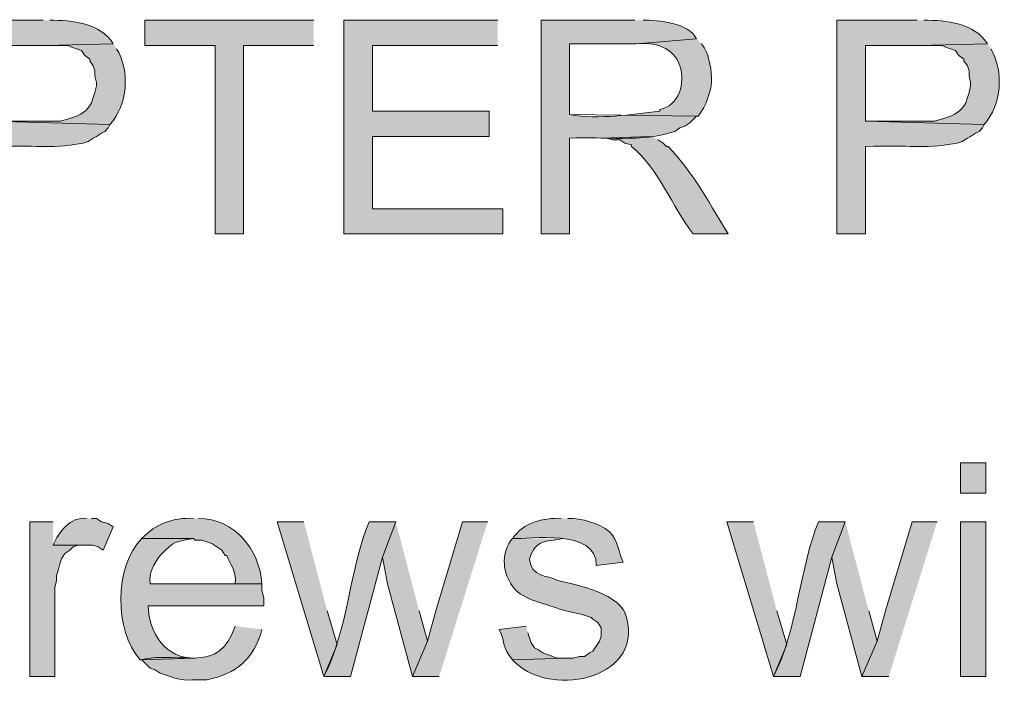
# Model space of a CAD drawing. Header units: inches. Extents: x 1352 to 2050, y -1711 to -1289.
# Tile 100 of 256: x 1837 to 1850, y -1596 to -1588. Entities that reach past the tile are written whole.
import ezdxf

# ---------------------------------------------------------------- set-up
doc = ezdxf.new("R2010")
doc.units = ezdxf.units.IN
doc.header["$MEASUREMENT"] = 0
doc.layers.add('图层 1', color=7, linetype='Continuous')

# ---------------------------------------------------------------- blocks, each defined once
blk = doc.blocks.new('block 13')
at = {"layer": '图层 1', "true_color": 0x221814}
h = blk.add_hatch(color=250, dxfattribs=at)
edge = h.paths.add_edge_path()
edge.add_spline(control_points=[(1837.537, -1587.769), (1837.537, -1587.769), (1836.529, -1587.769), (1836.529, -1587.769), (1836.529, -1587.769), (1836.529, -1590.457), (1836.529, -1590.457), (1836.529, -1590.457), (1836.886, -1590.457), (1836.886, -1590.457), (1836.886, -1590.457), (1836.886, -1589.356), (1836.886, -1589.356), (1837.49, -1589.332), (1837.557, -1589.397), (1838.043, -1589.314), (1838.043, -1589.314), (1838.105, -1589.292), (1838.105, -1589.292), (1838.105, -1589.292), (1838.169, -1589.25), (1838.169, -1589.25), (1838.169, -1589.25), (1838.21, -1589.229), (1838.21, -1589.229), (1838.21, -1589.229), (1838.273, -1589.187), (1838.273, -1589.187), (1838.273, -1589.187), (1838.315, -1589.166), (1838.315, -1589.166), (1838.315, -1589.166), (1838.357, -1589.123), (1838.357, -1589.123), (1838.357, -1589.123), (1838.379, -1589.081), (1838.379, -1589.081), (1838.379, -1589.081), (1836.886, -1589.039), (1836.886, -1589.039), (1836.886, -1589.039), (1836.886, -1588.086), (1836.886, -1588.086), (1836.886, -1588.086), (1837.559, -1588.086), (1837.559, -1588.086), (1837.559, -1588.086), (1838.421, -1588.065), (1838.421, -1588.065), (1838.26, -1587.803), (1837.9, -1587.766), (1837.621, -1587.769)], knot_values=[0, 0, 0, 0, 0.352778, 0.352778, 0.352778, 0.705556, 0.705556, 0.705556, 1.058333, 1.058333, 1.058333, 1.411111, 1.411111, 1.411111, 1.763889, 1.763889, 1.763889, 2.116667, 2.116667, 2.116667, 2.469444, 2.469444, 2.469444, 2.822222, 2.822222, 2.822222, 3.175, 3.175, 3.175, 3.527778, 3.527778, 3.527778, 3.880556, 3.880556, 3.880556, 4.233333, 4.233333, 4.233333, 4.586111, 4.586111, 4.586111, 4.938889, 4.938889, 4.938889, 5.291667, 5.291667, 5.291667, 5.644444, 5.644444, 5.644444, 5.997222, 5.997222, 5.997222, 5.997222], degree=3, periodic=0)
edge.add_line((1837.621, -1587.769), (1837.537, -1587.769))
for points in [[(1840.943, -1587.769), (1838.819, -1587.769), (1838.819, -1588.086), (1839.703, -1588.086), (1839.703, -1590.457), (1840.06, -1590.457), (1840.06, -1588.086), (1840.943, -1588.086)], [(1843.256, -1587.769), (1841.322, -1587.769), (1841.322, -1590.457), (1843.319, -1590.457), (1843.319, -1590.139), (1841.679, -1590.139), (1841.679, -1589.229), (1843.15, -1589.229), (1843.15, -1588.912), (1841.679, -1588.912), (1841.679, -1588.086), (1843.256, -1588.086)], [(1837.664, -1594.076), (1837.369, -1594.076), (1837.369, -1596.024), (1837.685, -1596.024), (1837.685, -1594.902), (1837.706, -1594.817), (1837.706, -1594.754), (1837.728, -1594.69), (1837.747, -1594.606), (1837.769, -1594.542), (1837.811, -1594.478), (1837.874, -1594.436), (1837.916, -1594.394), (1837.98, -1594.373), (1838.063, -1594.373), (1837.664, -1594.373)], [(1840.817, -1594.076), (1840.481, -1594.076), (1841.069, -1596.024), (1841.237, -1595.621), (1841.111, -1595.198)], [(1841.973, -1594.076), (1841.805, -1594.521), (1841.868, -1594.859), (1842.184, -1596.024), (1842.372, -1595.579), (1842.268, -1595.198)], [(1843.13, -1594.076), (1842.814, -1594.076), (1842.477, -1595.198), (1842.372, -1595.579), (1842.183, -1596.024), (1842.519, -1596.024)], [(1846.472, -1594.076), (1846.136, -1594.076), (1846.724, -1596.024), (1846.892, -1595.621), (1846.766, -1595.198)], [(1847.628, -1594.076), (1847.46, -1594.521), (1847.523, -1594.859), (1847.838, -1596.024), (1848.027, -1595.579), (1847.922, -1595.198)], [(1848.784, -1594.076), (1848.468, -1594.076), (1848.132, -1595.198), (1848.027, -1595.579), (1847.838, -1596.024), (1848.174, -1596.024)]]:
    blk.add_hatch(color=250, dxfattribs=at).paths.add_polyline_path(points)
h = blk.add_hatch(color=250, dxfattribs=at)
edge = h.paths.add_edge_path()
edge.add_spline(control_points=[(1844.98, -1587.769), (1844.98, -1587.769), (1843.802, -1587.769), (1843.802, -1587.769), (1843.802, -1587.769), (1843.802, -1590.457), (1843.802, -1590.457), (1843.802, -1590.457), (1844.16, -1590.457), (1844.16, -1590.457), (1844.16, -1590.457), (1844.16, -1589.25), (1844.16, -1589.25), (1844.605, -1589.229), (1845.057, -1589.31), (1845.484, -1589.166), (1845.484, -1589.166), (1845.546, -1589.123), (1845.546, -1589.123), (1845.546, -1589.123), (1845.61, -1589.102), (1845.61, -1589.102), (1845.61, -1589.102), (1845.673, -1589.06), (1845.673, -1589.06), (1845.673, -1589.06), (1845.757, -1588.975), (1845.757, -1588.975), (1845.757, -1588.975), (1845.779, -1588.975), (1845.779, -1588.975), (1845.779, -1588.975), (1844.16, -1588.954), (1844.16, -1588.954), (1844.16, -1588.954), (1844.16, -1588.065), (1844.16, -1588.065), (1844.16, -1588.065), (1845.001, -1588.065), (1845.001, -1588.065), (1845.001, -1588.065), (1845.757, -1588.002), (1845.757, -1588.002), (1845.669, -1587.807), (1845.268, -1587.761), (1845.084, -1587.769)], knot_values=[0, 0, 0, 0, 0.352778, 0.352778, 0.352778, 0.705556, 0.705556, 0.705556, 1.058333, 1.058333, 1.058333, 1.411111, 1.411111, 1.411111, 1.763889, 1.763889, 1.763889, 2.116667, 2.116667, 2.116667, 2.469444, 2.469444, 2.469444, 2.822222, 2.822222, 2.822222, 3.175, 3.175, 3.175, 3.527778, 3.527778, 3.527778, 3.880556, 3.880556, 3.880556, 4.233333, 4.233333, 4.233333, 4.586111, 4.586111, 4.586111, 4.938889, 4.938889, 4.938889, 5.291667, 5.291667, 5.291667, 5.291667], degree=3, periodic=0)
edge.add_line((1845.084, -1587.769), (1844.98, -1587.769))
h = blk.add_hatch(color=250, dxfattribs=at)
edge = h.paths.add_edge_path()
edge.add_spline(control_points=[(1848.532, -1587.769), (1848.532, -1587.769), (1847.523, -1587.769), (1847.523, -1587.769), (1847.523, -1587.769), (1847.523, -1590.457), (1847.523, -1590.457), (1847.523, -1590.457), (1847.88, -1590.457), (1847.88, -1590.457), (1847.88, -1590.457), (1847.88, -1589.356), (1847.88, -1589.356), (1848.485, -1589.332), (1848.551, -1589.397), (1849.036, -1589.314), (1849.036, -1589.314), (1849.099, -1589.292), (1849.099, -1589.292), (1849.099, -1589.292), (1849.163, -1589.25), (1849.163, -1589.25), (1849.163, -1589.25), (1849.204, -1589.229), (1849.204, -1589.229), (1849.204, -1589.229), (1849.267, -1589.187), (1849.267, -1589.187), (1849.267, -1589.187), (1849.31, -1589.166), (1849.31, -1589.166), (1849.31, -1589.166), (1849.352, -1589.123), (1849.352, -1589.123), (1849.352, -1589.123), (1849.373, -1589.081), (1849.373, -1589.081), (1849.373, -1589.081), (1847.88, -1589.039), (1847.88, -1589.039), (1847.88, -1589.039), (1847.88, -1588.086), (1847.88, -1588.086), (1847.88, -1588.086), (1848.553, -1588.086), (1848.553, -1588.086), (1848.553, -1588.086), (1849.415, -1588.065), (1849.415, -1588.065), (1849.255, -1587.803), (1848.894, -1587.766), (1848.616, -1587.769)], knot_values=[0, 0, 0, 0, 0.352778, 0.352778, 0.352778, 0.705556, 0.705556, 0.705556, 1.058333, 1.058333, 1.058333, 1.411111, 1.411111, 1.411111, 1.763889, 1.763889, 1.763889, 2.116667, 2.116667, 2.116667, 2.469444, 2.469444, 2.469444, 2.822222, 2.822222, 2.822222, 3.175, 3.175, 3.175, 3.527778, 3.527778, 3.527778, 3.880556, 3.880556, 3.880556, 4.233333, 4.233333, 4.233333, 4.586111, 4.586111, 4.586111, 4.938889, 4.938889, 4.938889, 5.291667, 5.291667, 5.291667, 5.644444, 5.644444, 5.644444, 5.997222, 5.997222, 5.997222, 5.997222], degree=3, periodic=0)
edge.add_line((1848.616, -1587.769), (1848.532, -1587.769))
h = blk.add_hatch(color=250, dxfattribs=at)
edge = h.paths.add_edge_path()
edge.add_spline(control_points=[(1838.421, -1588.065), (1838.421, -1588.065), (1837.559, -1588.086), (1837.559, -1588.086), (1837.559, -1588.086), (1837.854, -1588.086), (1837.854, -1588.086), (1837.854, -1588.086), (1837.895, -1588.107), (1837.895, -1588.107), (1837.895, -1588.107), (1838.021, -1588.15), (1838.021, -1588.15), (1838.021, -1588.15), (1838.063, -1588.213), (1838.063, -1588.213), (1838.063, -1588.213), (1838.127, -1588.256), (1838.127, -1588.256), (1838.127, -1588.256), (1838.127, -1588.277), (1838.127, -1588.277), (1838.127, -1588.277), (1838.169, -1588.34), (1838.169, -1588.34), (1838.169, -1588.34), (1838.189, -1588.404), (1838.189, -1588.404), (1838.189, -1588.404), (1838.189, -1588.467), (1838.189, -1588.467), (1838.189, -1588.467), (1838.21, -1588.552), (1838.21, -1588.552), (1838.21, -1588.552), (1838.21, -1588.594), (1838.21, -1588.594), (1838.21, -1588.594), (1838.189, -1588.679), (1838.189, -1588.679), (1838.189, -1588.679), (1838.169, -1588.742), (1838.169, -1588.742), (1838.169, -1588.742), (1838.148, -1588.806), (1838.148, -1588.806), (1838.098, -1588.905), (1837.999, -1588.969), (1837.895, -1588.997), (1837.895, -1588.997), (1837.832, -1589.018), (1837.832, -1589.018), (1837.832, -1589.018), (1837.748, -1589.039), (1837.748, -1589.039), (1837.748, -1589.039), (1836.886, -1589.039), (1836.886, -1589.039), (1836.886, -1589.039), (1838.379, -1589.081), (1838.379, -1589.081), (1838.6, -1588.834), (1838.634, -1588.407), (1838.463, -1588.128)], knot_values=[0, 0, 0, 0, 0.352778, 0.352778, 0.352778, 0.705556, 0.705556, 0.705556, 1.058333, 1.058333, 1.058333, 1.411111, 1.411111, 1.411111, 1.763889, 1.763889, 1.763889, 2.116667, 2.116667, 2.116667, 2.469444, 2.469444, 2.469444, 2.822222, 2.822222, 2.822222, 3.175, 3.175, 3.175, 3.527778, 3.527778, 3.527778, 3.880556, 3.880556, 3.880556, 4.233333, 4.233333, 4.233333, 4.586111, 4.586111, 4.586111, 4.938889, 4.938889, 4.938889, 5.291667, 5.291667, 5.291667, 5.644444, 5.644444, 5.644444, 5.997222, 5.997222, 5.997222, 6.35, 6.35, 6.35, 6.702778, 6.702778, 6.702778, 7.055556, 7.055556, 7.055556, 7.408333, 7.408333, 7.408333, 7.408333], degree=3, periodic=0)
edge.add_line((1838.463, -1588.128), (1838.421, -1588.065))
h = blk.add_hatch(color=250, dxfattribs=at)
edge = h.paths.add_edge_path()
edge.add_spline(control_points=[(1845.757, -1588.002), (1845.757, -1588.002), (1845, -1588.065), (1845, -1588.065), (1845.217, -1588.035), (1845.477, -1588.113), (1845.546, -1588.34), (1845.619, -1588.554), (1845.54, -1588.848), (1845.294, -1588.89), (1845.294, -1588.89), (1845.294, -1588.912), (1845.294, -1588.912), (1844.922, -1588.956), (1844.546, -1589.019), (1844.16, -1588.954), (1844.16, -1588.954), (1845.779, -1588.975), (1845.779, -1588.975), (1845.88, -1588.838), (1845.947, -1588.66), (1845.946, -1588.488), (1845.935, -1588.339), (1845.912, -1588.186), (1845.821, -1588.065)], knot_values=[0, 0, 0, 0, 0.352778, 0.352778, 0.352778, 0.705556, 0.705556, 0.705556, 1.058333, 1.058333, 1.058333, 1.411111, 1.411111, 1.411111, 1.763889, 1.763889, 1.763889, 2.116667, 2.116667, 2.116667, 2.469444, 2.469444, 2.469444, 2.822222, 2.822222, 2.822222, 2.822222], degree=3, periodic=0)
edge.add_line((1845.821, -1588.065), (1845.757, -1588.002))
h = blk.add_hatch(color=250, dxfattribs=at)
edge = h.paths.add_edge_path()
edge.add_spline(control_points=[(1849.415, -1588.065), (1849.415, -1588.065), (1848.553, -1588.086), (1848.553, -1588.086), (1848.553, -1588.086), (1848.848, -1588.086), (1848.848, -1588.086), (1848.848, -1588.086), (1848.889, -1588.107), (1848.889, -1588.107), (1848.889, -1588.107), (1849.015, -1588.15), (1849.015, -1588.15), (1849.015, -1588.15), (1849.057, -1588.213), (1849.057, -1588.213), (1849.057, -1588.213), (1849.121, -1588.256), (1849.121, -1588.256), (1849.121, -1588.256), (1849.121, -1588.277), (1849.121, -1588.277), (1849.121, -1588.277), (1849.163, -1588.34), (1849.163, -1588.34), (1849.163, -1588.34), (1849.184, -1588.404), (1849.184, -1588.404), (1849.184, -1588.404), (1849.184, -1588.467), (1849.184, -1588.467), (1849.184, -1588.467), (1849.204, -1588.552), (1849.204, -1588.552), (1849.204, -1588.552), (1849.204, -1588.594), (1849.204, -1588.594), (1849.204, -1588.594), (1849.184, -1588.679), (1849.184, -1588.679), (1849.184, -1588.679), (1849.163, -1588.742), (1849.163, -1588.742), (1849.163, -1588.742), (1849.142, -1588.806), (1849.142, -1588.806), (1849.092, -1588.905), (1848.993, -1588.969), (1848.889, -1588.997), (1848.889, -1588.997), (1848.826, -1589.018), (1848.826, -1589.018), (1848.826, -1589.018), (1848.742, -1589.039), (1848.742, -1589.039), (1848.742, -1589.039), (1847.88, -1589.039), (1847.88, -1589.039), (1847.88, -1589.039), (1849.373, -1589.081), (1849.373, -1589.081), (1849.594, -1588.834), (1849.628, -1588.407), (1849.457, -1588.128)], knot_values=[0, 0, 0, 0, 0.352778, 0.352778, 0.352778, 0.705556, 0.705556, 0.705556, 1.058333, 1.058333, 1.058333, 1.411111, 1.411111, 1.411111, 1.763889, 1.763889, 1.763889, 2.116667, 2.116667, 2.116667, 2.469444, 2.469444, 2.469444, 2.822222, 2.822222, 2.822222, 3.175, 3.175, 3.175, 3.527778, 3.527778, 3.527778, 3.880556, 3.880556, 3.880556, 4.233333, 4.233333, 4.233333, 4.586111, 4.586111, 4.586111, 4.938889, 4.938889, 4.938889, 5.291667, 5.291667, 5.291667, 5.644444, 5.644444, 5.644444, 5.997222, 5.997222, 5.997222, 6.35, 6.35, 6.35, 6.702778, 6.702778, 6.702778, 7.055556, 7.055556, 7.055556, 7.408333, 7.408333, 7.408333, 7.408333], degree=3, periodic=0)
edge.add_line((1849.457, -1588.128), (1849.415, -1588.065))
h = blk.add_hatch(color=250, dxfattribs=at)
edge = h.paths.add_edge_path()
edge.add_spline(control_points=[(1845.19, -1589.229), (1845.19, -1589.229), (1844.559, -1589.251), (1844.559, -1589.251), (1844.559, -1589.251), (1844.623, -1589.251), (1844.623, -1589.251), (1844.623, -1589.251), (1844.706, -1589.271), (1844.706, -1589.271), (1844.706, -1589.271), (1844.79, -1589.271), (1844.79, -1589.271), (1844.79, -1589.271), (1844.853, -1589.314), (1844.853, -1589.314), (1844.853, -1589.314), (1844.937, -1589.335), (1844.937, -1589.335), (1844.937, -1589.335), (1844.937, -1589.356), (1844.937, -1589.356), (1845.29, -1589.64), (1845.442, -1590.104), (1845.714, -1590.457), (1845.714, -1590.457), (1846.156, -1590.457), (1846.156, -1590.457), (1845.855, -1589.972), (1845.732, -1589.709), (1845.4, -1589.356), (1845.4, -1589.356), (1845.378, -1589.356), (1845.378, -1589.356), (1845.378, -1589.356), (1845.336, -1589.314), (1845.336, -1589.314), (1845.336, -1589.314), (1845.273, -1589.271), (1845.273, -1589.271)], knot_values=[0, 0, 0, 0, 0.352778, 0.352778, 0.352778, 0.705556, 0.705556, 0.705556, 1.058333, 1.058333, 1.058333, 1.411111, 1.411111, 1.411111, 1.763889, 1.763889, 1.763889, 2.116667, 2.116667, 2.116667, 2.469444, 2.469444, 2.469444, 2.822222, 2.822222, 2.822222, 3.175, 3.175, 3.175, 3.527778, 3.527778, 3.527778, 3.880556, 3.880556, 3.880556, 4.233333, 4.233333, 4.233333, 4.586111, 4.586111, 4.586111, 4.586111], degree=3, periodic=0)
edge.add_line((1845.273, -1589.271), (1845.19, -1589.229))
h = blk.add_hatch(color=250, dxfattribs=at)
h.dxf.hatch_style = 2
h.paths.add_polyline_path([(1849.078, -1593.716), (1849.394, -1593.716), (1849.394, -1593.335), (1849.078, -1593.335)])
h = blk.add_hatch(color=250, dxfattribs=at)
edge = h.paths.add_edge_path()
edge.add_spline(control_points=[(1838.085, -1594.034), (1837.878, -1594.011), (1837.737, -1594.203), (1837.664, -1594.373), (1837.664, -1594.373), (1838.168, -1594.373), (1838.168, -1594.373), (1838.168, -1594.373), (1838.231, -1594.394), (1838.231, -1594.394), (1838.231, -1594.394), (1838.295, -1594.436), (1838.295, -1594.436), (1838.295, -1594.436), (1838.421, -1594.14), (1838.421, -1594.14), (1838.421, -1594.14), (1838.357, -1594.097), (1838.357, -1594.097), (1838.357, -1594.097), (1838.273, -1594.076), (1838.273, -1594.076), (1838.273, -1594.076), (1838.21, -1594.034), (1838.21, -1594.034), (1838.21, -1594.034), (1838.148, -1594.034), (1838.148, -1594.034)], knot_values=[0, 0, 0, 0, 0.352778, 0.352778, 0.352778, 0.705556, 0.705556, 0.705556, 1.058333, 1.058333, 1.058333, 1.411111, 1.411111, 1.411111, 1.763889, 1.763889, 1.763889, 2.116667, 2.116667, 2.116667, 2.469444, 2.469444, 2.469444, 2.822222, 2.822222, 2.822222, 3.175, 3.175, 3.175, 3.175], degree=3, periodic=0)
edge.add_line((1838.148, -1594.034), (1838.085, -1594.034))
h = blk.add_hatch(color=250, dxfattribs=at)
edge = h.paths.add_edge_path()
edge.add_spline(control_points=[(1839.429, -1594.034), (1839.17, -1594.023), (1838.96, -1594.101), (1838.777, -1594.288), (1838.777, -1594.288), (1839.429, -1594.288), (1839.429, -1594.288), (1839.429, -1594.288), (1839.451, -1594.309), (1839.451, -1594.309), (1839.451, -1594.309), (1839.535, -1594.309), (1839.535, -1594.309), (1839.535, -1594.309), (1839.661, -1594.352), (1839.661, -1594.352), (1839.661, -1594.352), (1839.787, -1594.436), (1839.787, -1594.436), (1839.787, -1594.436), (1839.829, -1594.5), (1839.829, -1594.5), (1839.829, -1594.5), (1839.849, -1594.5), (1839.849, -1594.5), (1839.89, -1594.629), (1839.969, -1594.669), (1839.955, -1594.859), (1839.955, -1594.859), (1838.883, -1594.859), (1838.883, -1594.859), (1838.883, -1594.859), (1840.291, -1594.859), (1840.291, -1594.859), (1840.26, -1594.426), (1839.948, -1594.036), (1839.493, -1594.034)], knot_values=[0, 0, 0, 0, 0.352778, 0.352778, 0.352778, 0.705556, 0.705556, 0.705556, 1.058333, 1.058333, 1.058333, 1.411111, 1.411111, 1.411111, 1.763889, 1.763889, 1.763889, 2.116667, 2.116667, 2.116667, 2.469444, 2.469444, 2.469444, 2.822222, 2.822222, 2.822222, 3.175, 3.175, 3.175, 3.527778, 3.527778, 3.527778, 3.880556, 3.880556, 3.880556, 4.233333, 4.233333, 4.233333, 4.233333], degree=3, periodic=0)
edge.add_line((1839.493, -1594.034), (1839.429, -1594.034))
h = blk.add_hatch(color=250, dxfattribs=at)
edge = h.paths.add_edge_path()
edge.add_spline(control_points=[(1844.054, -1594.034), (1843.827, -1594.028), (1843.577, -1594.085), (1843.444, -1594.288), (1843.638, -1594.3), (1844.508, -1594.152), (1844.496, -1594.627), (1844.496, -1594.627), (1844.832, -1594.584), (1844.832, -1594.584), (1844.774, -1594.46), (1844.777, -1594.319), (1844.664, -1594.203), (1844.523, -1594.087), (1844.316, -1594.038), (1844.138, -1594.034)], knot_values=[0, 0, 0, 0, 0.352778, 0.352778, 0.352778, 0.705556, 0.705556, 0.705556, 1.058333, 1.058333, 1.058333, 1.411111, 1.411111, 1.411111, 1.763889, 1.763889, 1.763889, 1.763889], degree=3, periodic=0)
edge.add_line((1844.138, -1594.034), (1844.054, -1594.034))
h = blk.add_hatch(color=250, dxfattribs=at)
edge = h.paths.add_edge_path()
edge.add_spline(control_points=[(1841.973, -1594.076), (1841.973, -1594.076), (1841.637, -1594.076), (1841.637, -1594.076), (1841.406, -1594.62), (1841.366, -1595.464), (1841.069, -1596.024), (1841.069, -1596.024), (1841.406, -1596.024), (1841.406, -1596.024), (1841.406, -1596.024), (1841.805, -1594.521), (1841.805, -1594.521)], knot_values=[0, 0, 0, 0, 0.352778, 0.352778, 0.352778, 0.705556, 0.705556, 0.705556, 1.058333, 1.058333, 1.058333, 1.411111, 1.411111, 1.411111, 1.411111], degree=3, periodic=0)
edge.add_line((1841.805, -1594.521), (1841.973, -1594.076))
h = blk.add_hatch(color=250, dxfattribs=at)
edge = h.paths.add_edge_path()
edge.add_spline(control_points=[(1847.628, -1594.076), (1847.628, -1594.076), (1847.292, -1594.076), (1847.292, -1594.076), (1847.061, -1594.62), (1847.021, -1595.464), (1846.724, -1596.024), (1846.724, -1596.024), (1847.061, -1596.024), (1847.061, -1596.024), (1847.061, -1596.024), (1847.46, -1594.521), (1847.46, -1594.521)], knot_values=[0, 0, 0, 0, 0.352778, 0.352778, 0.352778, 0.705556, 0.705556, 0.705556, 1.058333, 1.058333, 1.058333, 1.411111, 1.411111, 1.411111, 1.411111], degree=3, periodic=0)
edge.add_line((1847.46, -1594.521), (1847.628, -1594.076))
h = blk.add_hatch(color=250, dxfattribs=at)
h.dxf.hatch_style = 2
h.paths.add_polyline_path([(1849.078, -1596.024), (1849.394, -1596.024), (1849.394, -1594.076), (1849.078, -1594.076)])
h = blk.add_hatch(color=250, dxfattribs=at)
edge = h.paths.add_edge_path()
edge.add_spline(control_points=[(1838.778, -1594.288), (1838.432, -1594.64), (1838.432, -1595.447), (1838.757, -1595.812), (1838.757, -1595.812), (1839.451, -1595.791), (1839.451, -1595.791), (1839.083, -1595.808), (1838.865, -1595.476), (1838.861, -1595.134), (1838.861, -1595.134), (1840.313, -1595.134), (1840.313, -1595.134), (1840.327, -1594.988), (1840.278, -1594.992), (1840.291, -1594.859), (1840.291, -1594.859), (1838.883, -1594.859), (1838.883, -1594.859), (1838.863, -1594.724), (1838.932, -1594.603), (1839.009, -1594.5), (1839.199, -1594.311), (1839.199, -1594.329), (1839.43, -1594.288)], knot_values=[0, 0, 0, 0, 0.352778, 0.352778, 0.352778, 0.705556, 0.705556, 0.705556, 1.058333, 1.058333, 1.058333, 1.411111, 1.411111, 1.411111, 1.763889, 1.763889, 1.763889, 2.116667, 2.116667, 2.116667, 2.469444, 2.469444, 2.469444, 2.822222, 2.822222, 2.822222, 2.822222], degree=3, periodic=0)
edge.add_line((1839.43, -1594.288), (1838.778, -1594.288))
h = blk.add_hatch(color=250, dxfattribs=at)
edge = h.paths.add_edge_path()
edge.add_spline(control_points=[(1843.444, -1594.288), (1843.3, -1594.444), (1843.313, -1594.686), (1843.423, -1594.859), (1843.543, -1595.063), (1843.825, -1595.09), (1844.034, -1595.177), (1844.034, -1595.177), (1844.202, -1595.22), (1844.202, -1595.22), (1844.202, -1595.22), (1844.306, -1595.24), (1844.306, -1595.24), (1844.306, -1595.24), (1844.433, -1595.282), (1844.433, -1595.282), (1844.433, -1595.282), (1844.453, -1595.304), (1844.453, -1595.304), (1844.453, -1595.304), (1844.517, -1595.346), (1844.517, -1595.346), (1844.517, -1595.346), (1844.559, -1595.41), (1844.559, -1595.41), (1844.559, -1595.41), (1844.559, -1595.515), (1844.559, -1595.515), (1844.559, -1595.515), (1844.538, -1595.579), (1844.538, -1595.579), (1844.538, -1595.579), (1844.453, -1595.706), (1844.453, -1595.706), (1844.453, -1595.706), (1844.412, -1595.727), (1844.412, -1595.727), (1844.412, -1595.727), (1844.349, -1595.77), (1844.349, -1595.77), (1844.349, -1595.77), (1844.286, -1595.77), (1844.286, -1595.77), (1844.286, -1595.77), (1844.202, -1595.791), (1844.202, -1595.791), (1844.202, -1595.791), (1844.118, -1595.791), (1844.118, -1595.791), (1844.118, -1595.791), (1843.444, -1595.812), (1843.444, -1595.812), (1843.853, -1596.298), (1845.092, -1596.087), (1844.875, -1595.282), (1844.825, -1594.985), (1844.251, -1594.872), (1844.012, -1594.817), (1843.86, -1594.736), (1843.689, -1594.789), (1843.655, -1594.542), (1843.738, -1594.289), (1843.862, -1594.334), (1844.076, -1594.288)], knot_values=[0, 0, 0, 0, 0.352778, 0.352778, 0.352778, 0.705556, 0.705556, 0.705556, 1.058333, 1.058333, 1.058333, 1.411111, 1.411111, 1.411111, 1.763889, 1.763889, 1.763889, 2.116667, 2.116667, 2.116667, 2.469444, 2.469444, 2.469444, 2.822222, 2.822222, 2.822222, 3.175, 3.175, 3.175, 3.527778, 3.527778, 3.527778, 3.880556, 3.880556, 3.880556, 4.233333, 4.233333, 4.233333, 4.586111, 4.586111, 4.586111, 4.938889, 4.938889, 4.938889, 5.291667, 5.291667, 5.291667, 5.644444, 5.644444, 5.644444, 5.997222, 5.997222, 5.997222, 6.35, 6.35, 6.35, 6.702778, 6.702778, 6.702778, 7.055556, 7.055556, 7.055556, 7.408333, 7.408333, 7.408333, 7.408333], degree=3, periodic=0)
edge.add_line((1844.076, -1594.288), (1843.444, -1594.288))
h = blk.add_hatch(color=250, dxfattribs=at)
edge = h.paths.add_edge_path()
edge.add_spline(control_points=[(1839.955, -1595.389), (1839.742, -1596.007), (1839.321, -1595.697), (1838.757, -1595.812), (1838.757, -1595.812), (1838.778, -1595.812), (1838.778, -1595.812), (1838.778, -1595.812), (1838.883, -1595.918), (1838.883, -1595.918), (1838.883, -1595.918), (1838.946, -1595.939), (1838.946, -1595.939), (1838.946, -1595.939), (1839.009, -1595.981), (1839.009, -1595.981), (1839.009, -1595.981), (1839.136, -1596.024), (1839.136, -1596.024), (1839.3, -1596.094), (1839.424, -1596.056), (1839.597, -1596.066), (1839.97, -1595.989), (1840.189, -1595.804), (1840.291, -1595.431)], knot_values=[0, 0, 0, 0, 0.352778, 0.352778, 0.352778, 0.705556, 0.705556, 0.705556, 1.058333, 1.058333, 1.058333, 1.411111, 1.411111, 1.411111, 1.763889, 1.763889, 1.763889, 2.116667, 2.116667, 2.116667, 2.469444, 2.469444, 2.469444, 2.822222, 2.822222, 2.822222, 2.822222], degree=3, periodic=0)
edge.add_line((1840.291, -1595.431), (1839.955, -1595.389))
h = blk.add_hatch(color=250, dxfattribs=at)
edge = h.paths.add_edge_path()
edge.add_spline(control_points=[(1843.613, -1595.389), (1843.613, -1595.389), (1843.276, -1595.431), (1843.276, -1595.431), (1843.366, -1595.626), (1843.293, -1595.633), (1843.444, -1595.812), (1843.444, -1595.812), (1844.118, -1595.791), (1844.118, -1595.791), (1843.976, -1595.805), (1843.958, -1595.764), (1843.823, -1595.727), (1843.823, -1595.727), (1843.76, -1595.685), (1843.76, -1595.685), (1843.76, -1595.685), (1843.718, -1595.663), (1843.718, -1595.663), (1843.718, -1595.663), (1843.677, -1595.601), (1843.677, -1595.601), (1843.677, -1595.601), (1843.635, -1595.473), (1843.635, -1595.473)], knot_values=[0, 0, 0, 0, 0.352778, 0.352778, 0.352778, 0.705556, 0.705556, 0.705556, 1.058333, 1.058333, 1.058333, 1.411111, 1.411111, 1.411111, 1.763889, 1.763889, 1.763889, 2.116667, 2.116667, 2.116667, 2.469444, 2.469444, 2.469444, 2.822222, 2.822222, 2.822222, 2.822222], degree=3, periodic=0)
edge.add_line((1843.635, -1595.473), (1843.613, -1595.389))
at = {"layer": '图层 1', "lineweight": 0}
for points in [[(1840.943, -1587.769), (1838.819, -1587.769), (1838.819, -1588.086), (1839.703, -1588.086), (1839.703, -1590.457), (1840.06, -1590.457), (1840.06, -1588.086), (1840.943, -1588.086)], [(1843.256, -1587.769), (1841.322, -1587.769), (1841.322, -1590.457), (1843.319, -1590.457), (1843.319, -1590.139), (1841.679, -1590.139), (1841.679, -1589.229), (1843.15, -1589.229), (1843.15, -1588.912), (1841.679, -1588.912), (1841.679, -1588.086), (1843.256, -1588.086)], [(1849.078, -1593.716), (1849.394, -1593.716), (1849.394, -1593.335), (1849.078, -1593.335), (1849.078, -1593.716)], [(1837.664, -1594.076), (1837.369, -1594.076), (1837.369, -1596.024), (1837.685, -1596.024), (1837.685, -1594.902), (1837.706, -1594.817), (1837.706, -1594.754), (1837.728, -1594.69), (1837.747, -1594.606), (1837.769, -1594.542), (1837.811, -1594.478), (1837.874, -1594.436), (1837.916, -1594.394), (1837.98, -1594.373), (1838.063, -1594.373), (1837.664, -1594.373)], [(1840.817, -1594.076), (1840.481, -1594.076), (1841.069, -1596.024), (1841.237, -1595.621), (1841.111, -1595.198)], [(1841.973, -1594.076), (1841.805, -1594.521), (1841.868, -1594.859), (1842.184, -1596.024), (1842.372, -1595.579), (1842.268, -1595.198)], [(1843.13, -1594.076), (1842.814, -1594.076), (1842.477, -1595.198), (1842.372, -1595.579), (1842.183, -1596.024), (1842.519, -1596.024)], [(1846.472, -1594.076), (1846.136, -1594.076), (1846.724, -1596.024), (1846.892, -1595.621), (1846.766, -1595.198)], [(1847.628, -1594.076), (1847.46, -1594.521), (1847.523, -1594.859), (1847.838, -1596.024), (1848.027, -1595.579), (1847.922, -1595.198)], [(1848.784, -1594.076), (1848.468, -1594.076), (1848.132, -1595.198), (1848.027, -1595.579), (1847.838, -1596.024), (1848.174, -1596.024)], [(1849.078, -1596.024), (1849.394, -1596.024), (1849.394, -1594.076), (1849.078, -1594.076), (1849.078, -1596.024)]]:
    blk.add_lwpolyline(points, dxfattribs=at)
for points, knots in [([(1837.537, -1587.769), (1837.537, -1587.769), (1836.529, -1587.769), (1836.529, -1587.769), (1836.529, -1587.769), (1836.529, -1590.457), (1836.529, -1590.457), (1836.529, -1590.457), (1836.886, -1590.457), (1836.886, -1590.457), (1836.886, -1590.457), (1836.886, -1589.356), (1836.886, -1589.356), (1837.49, -1589.332), (1837.557, -1589.397), (1838.043, -1589.314), (1838.043, -1589.314), (1838.105, -1589.292), (1838.105, -1589.292), (1838.105, -1589.292), (1838.169, -1589.25), (1838.169, -1589.25), (1838.169, -1589.25), (1838.21, -1589.229), (1838.21, -1589.229), (1838.21, -1589.229), (1838.273, -1589.187), (1838.273, -1589.187), (1838.273, -1589.187), (1838.315, -1589.166), (1838.315, -1589.166), (1838.315, -1589.166), (1838.357, -1589.123), (1838.357, -1589.123), (1838.357, -1589.123), (1838.379, -1589.081), (1838.379, -1589.081), (1838.379, -1589.081), (1836.886, -1589.039), (1836.886, -1589.039), (1836.886, -1589.039), (1836.886, -1588.086), (1836.886, -1588.086), (1836.886, -1588.086), (1837.559, -1588.086), (1837.559, -1588.086), (1837.559, -1588.086), (1838.421, -1588.065), (1838.421, -1588.065), (1838.26, -1587.803), (1837.9, -1587.766), (1837.621, -1587.769)], [0, 0, 0, 0, 1, 1, 1, 2, 2, 2, 3, 3, 3, 4, 4, 4, 5, 5, 5, 6, 6, 6, 7, 7, 7, 8, 8, 8, 9, 9, 9, 10, 10, 10, 11, 11, 11, 12, 12, 12, 13, 13, 13, 14, 14, 14, 15, 15, 15, 16, 16, 16, 17, 17, 17, 17]), ([(1844.98, -1587.769), (1844.98, -1587.769), (1843.802, -1587.769), (1843.802, -1587.769), (1843.802, -1587.769), (1843.802, -1590.457), (1843.802, -1590.457), (1843.802, -1590.457), (1844.16, -1590.457), (1844.16, -1590.457), (1844.16, -1590.457), (1844.16, -1589.25), (1844.16, -1589.25), (1844.605, -1589.229), (1845.057, -1589.31), (1845.484, -1589.166), (1845.484, -1589.166), (1845.546, -1589.123), (1845.546, -1589.123), (1845.546, -1589.123), (1845.61, -1589.102), (1845.61, -1589.102), (1845.61, -1589.102), (1845.673, -1589.06), (1845.673, -1589.06), (1845.673, -1589.06), (1845.757, -1588.975), (1845.757, -1588.975), (1845.757, -1588.975), (1845.779, -1588.975), (1845.779, -1588.975), (1845.779, -1588.975), (1844.16, -1588.954), (1844.16, -1588.954), (1844.16, -1588.954), (1844.16, -1588.065), (1844.16, -1588.065), (1844.16, -1588.065), (1845.001, -1588.065), (1845.001, -1588.065), (1845.001, -1588.065), (1845.757, -1588.002), (1845.757, -1588.002), (1845.669, -1587.807), (1845.268, -1587.761), (1845.084, -1587.769)], [0, 0, 0, 0, 1, 1, 1, 2, 2, 2, 3, 3, 3, 4, 4, 4, 5, 5, 5, 6, 6, 6, 7, 7, 7, 8, 8, 8, 9, 9, 9, 10, 10, 10, 11, 11, 11, 12, 12, 12, 13, 13, 13, 14, 14, 14, 15, 15, 15, 15]), ([(1848.532, -1587.769), (1848.532, -1587.769), (1847.523, -1587.769), (1847.523, -1587.769), (1847.523, -1587.769), (1847.523, -1590.457), (1847.523, -1590.457), (1847.523, -1590.457), (1847.88, -1590.457), (1847.88, -1590.457), (1847.88, -1590.457), (1847.88, -1589.356), (1847.88, -1589.356), (1848.485, -1589.332), (1848.551, -1589.397), (1849.036, -1589.314), (1849.036, -1589.314), (1849.099, -1589.292), (1849.099, -1589.292), (1849.099, -1589.292), (1849.163, -1589.25), (1849.163, -1589.25), (1849.163, -1589.25), (1849.204, -1589.229), (1849.204, -1589.229), (1849.204, -1589.229), (1849.267, -1589.187), (1849.267, -1589.187), (1849.267, -1589.187), (1849.31, -1589.166), (1849.31, -1589.166), (1849.31, -1589.166), (1849.352, -1589.123), (1849.352, -1589.123), (1849.352, -1589.123), (1849.373, -1589.081), (1849.373, -1589.081), (1849.373, -1589.081), (1847.88, -1589.039), (1847.88, -1589.039), (1847.88, -1589.039), (1847.88, -1588.086), (1847.88, -1588.086), (1847.88, -1588.086), (1848.553, -1588.086), (1848.553, -1588.086), (1848.553, -1588.086), (1849.415, -1588.065), (1849.415, -1588.065), (1849.255, -1587.803), (1848.894, -1587.766), (1848.616, -1587.769)], [0, 0, 0, 0, 1, 1, 1, 2, 2, 2, 3, 3, 3, 4, 4, 4, 5, 5, 5, 6, 6, 6, 7, 7, 7, 8, 8, 8, 9, 9, 9, 10, 10, 10, 11, 11, 11, 12, 12, 12, 13, 13, 13, 14, 14, 14, 15, 15, 15, 16, 16, 16, 17, 17, 17, 17]), ([(1838.421, -1588.065), (1838.421, -1588.065), (1837.559, -1588.086), (1837.559, -1588.086), (1837.559, -1588.086), (1837.854, -1588.086), (1837.854, -1588.086), (1837.854, -1588.086), (1837.895, -1588.107), (1837.895, -1588.107), (1837.895, -1588.107), (1838.021, -1588.15), (1838.021, -1588.15), (1838.021, -1588.15), (1838.063, -1588.213), (1838.063, -1588.213), (1838.063, -1588.213), (1838.127, -1588.256), (1838.127, -1588.256), (1838.127, -1588.256), (1838.127, -1588.277), (1838.127, -1588.277), (1838.127, -1588.277), (1838.169, -1588.34), (1838.169, -1588.34), (1838.169, -1588.34), (1838.189, -1588.404), (1838.189, -1588.404), (1838.189, -1588.404), (1838.189, -1588.467), (1838.189, -1588.467), (1838.189, -1588.467), (1838.21, -1588.552), (1838.21, -1588.552), (1838.21, -1588.552), (1838.21, -1588.594), (1838.21, -1588.594), (1838.21, -1588.594), (1838.189, -1588.679), (1838.189, -1588.679), (1838.189, -1588.679), (1838.169, -1588.742), (1838.169, -1588.742), (1838.169, -1588.742), (1838.148, -1588.806), (1838.148, -1588.806), (1838.098, -1588.905), (1837.999, -1588.969), (1837.895, -1588.997), (1837.895, -1588.997), (1837.832, -1589.018), (1837.832, -1589.018), (1837.832, -1589.018), (1837.748, -1589.039), (1837.748, -1589.039), (1837.748, -1589.039), (1836.886, -1589.039), (1836.886, -1589.039), (1836.886, -1589.039), (1838.379, -1589.081), (1838.379, -1589.081), (1838.6, -1588.834), (1838.634, -1588.407), (1838.463, -1588.128)], [0, 0, 0, 0, 1, 1, 1, 2, 2, 2, 3, 3, 3, 4, 4, 4, 5, 5, 5, 6, 6, 6, 7, 7, 7, 8, 8, 8, 9, 9, 9, 10, 10, 10, 11, 11, 11, 12, 12, 12, 13, 13, 13, 14, 14, 14, 15, 15, 15, 16, 16, 16, 17, 17, 17, 18, 18, 18, 19, 19, 19, 20, 20, 20, 21, 21, 21, 21]), ([(1845.757, -1588.002), (1845.757, -1588.002), (1845, -1588.065), (1845, -1588.065), (1845.217, -1588.035), (1845.477, -1588.113), (1845.546, -1588.34), (1845.619, -1588.554), (1845.54, -1588.848), (1845.294, -1588.89), (1845.294, -1588.89), (1845.294, -1588.912), (1845.294, -1588.912), (1844.922, -1588.956), (1844.546, -1589.019), (1844.16, -1588.954), (1844.16, -1588.954), (1845.779, -1588.975), (1845.779, -1588.975), (1845.88, -1588.838), (1845.947, -1588.66), (1845.946, -1588.488), (1845.935, -1588.339), (1845.912, -1588.186), (1845.821, -1588.065)], [0, 0, 0, 0, 1, 1, 1, 2, 2, 2, 3, 3, 3, 4, 4, 4, 5, 5, 5, 6, 6, 6, 7, 7, 7, 8, 8, 8, 8]), ([(1849.415, -1588.065), (1849.415, -1588.065), (1848.553, -1588.086), (1848.553, -1588.086), (1848.553, -1588.086), (1848.848, -1588.086), (1848.848, -1588.086), (1848.848, -1588.086), (1848.889, -1588.107), (1848.889, -1588.107), (1848.889, -1588.107), (1849.015, -1588.15), (1849.015, -1588.15), (1849.015, -1588.15), (1849.057, -1588.213), (1849.057, -1588.213), (1849.057, -1588.213), (1849.121, -1588.256), (1849.121, -1588.256), (1849.121, -1588.256), (1849.121, -1588.277), (1849.121, -1588.277), (1849.121, -1588.277), (1849.163, -1588.34), (1849.163, -1588.34), (1849.163, -1588.34), (1849.184, -1588.404), (1849.184, -1588.404), (1849.184, -1588.404), (1849.184, -1588.467), (1849.184, -1588.467), (1849.184, -1588.467), (1849.204, -1588.552), (1849.204, -1588.552), (1849.204, -1588.552), (1849.204, -1588.594), (1849.204, -1588.594), (1849.204, -1588.594), (1849.184, -1588.679), (1849.184, -1588.679), (1849.184, -1588.679), (1849.163, -1588.742), (1849.163, -1588.742), (1849.163, -1588.742), (1849.142, -1588.806), (1849.142, -1588.806), (1849.092, -1588.905), (1848.993, -1588.969), (1848.889, -1588.997), (1848.889, -1588.997), (1848.826, -1589.018), (1848.826, -1589.018), (1848.826, -1589.018), (1848.742, -1589.039), (1848.742, -1589.039), (1848.742, -1589.039), (1847.88, -1589.039), (1847.88, -1589.039), (1847.88, -1589.039), (1849.373, -1589.081), (1849.373, -1589.081), (1849.594, -1588.834), (1849.628, -1588.407), (1849.457, -1588.128)], [0, 0, 0, 0, 1, 1, 1, 2, 2, 2, 3, 3, 3, 4, 4, 4, 5, 5, 5, 6, 6, 6, 7, 7, 7, 8, 8, 8, 9, 9, 9, 10, 10, 10, 11, 11, 11, 12, 12, 12, 13, 13, 13, 14, 14, 14, 15, 15, 15, 16, 16, 16, 17, 17, 17, 18, 18, 18, 19, 19, 19, 20, 20, 20, 21, 21, 21, 21]), ([(1845.19, -1589.229), (1845.19, -1589.229), (1844.559, -1589.251), (1844.559, -1589.251), (1844.559, -1589.251), (1844.623, -1589.251), (1844.623, -1589.251), (1844.623, -1589.251), (1844.706, -1589.271), (1844.706, -1589.271), (1844.706, -1589.271), (1844.79, -1589.271), (1844.79, -1589.271), (1844.79, -1589.271), (1844.853, -1589.314), (1844.853, -1589.314), (1844.853, -1589.314), (1844.937, -1589.335), (1844.937, -1589.335), (1844.937, -1589.335), (1844.937, -1589.356), (1844.937, -1589.356), (1845.29, -1589.64), (1845.442, -1590.104), (1845.714, -1590.457), (1845.714, -1590.457), (1846.156, -1590.457), (1846.156, -1590.457), (1845.855, -1589.972), (1845.732, -1589.709), (1845.4, -1589.356), (1845.4, -1589.356), (1845.378, -1589.356), (1845.378, -1589.356), (1845.378, -1589.356), (1845.336, -1589.314), (1845.336, -1589.314), (1845.336, -1589.314), (1845.273, -1589.271), (1845.273, -1589.271)], [0, 0, 0, 0, 1, 1, 1, 2, 2, 2, 3, 3, 3, 4, 4, 4, 5, 5, 5, 6, 6, 6, 7, 7, 7, 8, 8, 8, 9, 9, 9, 10, 10, 10, 11, 11, 11, 12, 12, 12, 13, 13, 13, 13]), ([(1838.085, -1594.034), (1837.878, -1594.011), (1837.737, -1594.203), (1837.664, -1594.373), (1837.664, -1594.373), (1838.168, -1594.373), (1838.168, -1594.373), (1838.168, -1594.373), (1838.231, -1594.394), (1838.231, -1594.394), (1838.231, -1594.394), (1838.295, -1594.436), (1838.295, -1594.436), (1838.295, -1594.436), (1838.421, -1594.14), (1838.421, -1594.14), (1838.421, -1594.14), (1838.357, -1594.097), (1838.357, -1594.097), (1838.357, -1594.097), (1838.273, -1594.076), (1838.273, -1594.076), (1838.273, -1594.076), (1838.21, -1594.034), (1838.21, -1594.034), (1838.21, -1594.034), (1838.148, -1594.034), (1838.148, -1594.034)], [0, 0, 0, 0, 1, 1, 1, 2, 2, 2, 3, 3, 3, 4, 4, 4, 5, 5, 5, 6, 6, 6, 7, 7, 7, 8, 8, 8, 9, 9, 9, 9]), ([(1839.429, -1594.034), (1839.17, -1594.023), (1838.96, -1594.101), (1838.777, -1594.288), (1838.777, -1594.288), (1839.429, -1594.288), (1839.429, -1594.288), (1839.429, -1594.288), (1839.451, -1594.309), (1839.451, -1594.309), (1839.451, -1594.309), (1839.535, -1594.309), (1839.535, -1594.309), (1839.535, -1594.309), (1839.661, -1594.352), (1839.661, -1594.352), (1839.661, -1594.352), (1839.787, -1594.436), (1839.787, -1594.436), (1839.787, -1594.436), (1839.829, -1594.5), (1839.829, -1594.5), (1839.829, -1594.5), (1839.849, -1594.5), (1839.849, -1594.5), (1839.89, -1594.629), (1839.969, -1594.669), (1839.955, -1594.859), (1839.955, -1594.859), (1838.883, -1594.859), (1838.883, -1594.859), (1838.883, -1594.859), (1840.291, -1594.859), (1840.291, -1594.859), (1840.26, -1594.426), (1839.948, -1594.036), (1839.493, -1594.034)], [0, 0, 0, 0, 1, 1, 1, 2, 2, 2, 3, 3, 3, 4, 4, 4, 5, 5, 5, 6, 6, 6, 7, 7, 7, 8, 8, 8, 9, 9, 9, 10, 10, 10, 11, 11, 11, 12, 12, 12, 12]), ([(1844.054, -1594.034), (1843.827, -1594.028), (1843.577, -1594.085), (1843.444, -1594.288), (1843.638, -1594.3), (1844.508, -1594.152), (1844.496, -1594.627), (1844.496, -1594.627), (1844.832, -1594.584), (1844.832, -1594.584), (1844.774, -1594.46), (1844.777, -1594.319), (1844.664, -1594.203), (1844.523, -1594.087), (1844.316, -1594.038), (1844.138, -1594.034)], [0, 0, 0, 0, 1, 1, 1, 2, 2, 2, 3, 3, 3, 4, 4, 4, 5, 5, 5, 5]), ([(1841.973, -1594.076), (1841.973, -1594.076), (1841.637, -1594.076), (1841.637, -1594.076), (1841.406, -1594.62), (1841.366, -1595.464), (1841.069, -1596.024), (1841.069, -1596.024), (1841.406, -1596.024), (1841.406, -1596.024), (1841.406, -1596.024), (1841.805, -1594.521), (1841.805, -1594.521)], [0, 0, 0, 0, 1, 1, 1, 2, 2, 2, 3, 3, 3, 4, 4, 4, 4]), ([(1847.628, -1594.076), (1847.628, -1594.076), (1847.292, -1594.076), (1847.292, -1594.076), (1847.061, -1594.62), (1847.021, -1595.464), (1846.724, -1596.024), (1846.724, -1596.024), (1847.061, -1596.024), (1847.061, -1596.024), (1847.061, -1596.024), (1847.46, -1594.521), (1847.46, -1594.521)], [0, 0, 0, 0, 1, 1, 1, 2, 2, 2, 3, 3, 3, 4, 4, 4, 4]), ([(1838.778, -1594.288), (1838.432, -1594.64), (1838.432, -1595.447), (1838.757, -1595.812), (1838.757, -1595.812), (1839.451, -1595.791), (1839.451, -1595.791), (1839.083, -1595.808), (1838.865, -1595.476), (1838.861, -1595.134), (1838.861, -1595.134), (1840.313, -1595.134), (1840.313, -1595.134), (1840.327, -1594.988), (1840.278, -1594.992), (1840.291, -1594.859), (1840.291, -1594.859), (1838.883, -1594.859), (1838.883, -1594.859), (1838.863, -1594.724), (1838.932, -1594.603), (1839.009, -1594.5), (1839.199, -1594.311), (1839.199, -1594.329), (1839.43, -1594.288)], [0, 0, 0, 0, 1, 1, 1, 2, 2, 2, 3, 3, 3, 4, 4, 4, 5, 5, 5, 6, 6, 6, 7, 7, 7, 8, 8, 8, 8]), ([(1843.444, -1594.288), (1843.3, -1594.444), (1843.313, -1594.686), (1843.423, -1594.859), (1843.543, -1595.063), (1843.825, -1595.09), (1844.034, -1595.177), (1844.034, -1595.177), (1844.202, -1595.22), (1844.202, -1595.22), (1844.202, -1595.22), (1844.306, -1595.24), (1844.306, -1595.24), (1844.306, -1595.24), (1844.433, -1595.282), (1844.433, -1595.282), (1844.433, -1595.282), (1844.453, -1595.304), (1844.453, -1595.304), (1844.453, -1595.304), (1844.517, -1595.346), (1844.517, -1595.346), (1844.517, -1595.346), (1844.559, -1595.41), (1844.559, -1595.41), (1844.559, -1595.41), (1844.559, -1595.515), (1844.559, -1595.515), (1844.559, -1595.515), (1844.538, -1595.579), (1844.538, -1595.579), (1844.538, -1595.579), (1844.453, -1595.706), (1844.453, -1595.706), (1844.453, -1595.706), (1844.412, -1595.727), (1844.412, -1595.727), (1844.412, -1595.727), (1844.349, -1595.77), (1844.349, -1595.77), (1844.349, -1595.77), (1844.286, -1595.77), (1844.286, -1595.77), (1844.286, -1595.77), (1844.202, -1595.791), (1844.202, -1595.791), (1844.202, -1595.791), (1844.118, -1595.791), (1844.118, -1595.791), (1844.118, -1595.791), (1843.444, -1595.812), (1843.444, -1595.812), (1843.853, -1596.298), (1845.092, -1596.087), (1844.875, -1595.282), (1844.825, -1594.985), (1844.251, -1594.872), (1844.012, -1594.817), (1843.86, -1594.736), (1843.689, -1594.789), (1843.655, -1594.542), (1843.738, -1594.289), (1843.862, -1594.334), (1844.076, -1594.288)], [0, 0, 0, 0, 1, 1, 1, 2, 2, 2, 3, 3, 3, 4, 4, 4, 5, 5, 5, 6, 6, 6, 7, 7, 7, 8, 8, 8, 9, 9, 9, 10, 10, 10, 11, 11, 11, 12, 12, 12, 13, 13, 13, 14, 14, 14, 15, 15, 15, 16, 16, 16, 17, 17, 17, 18, 18, 18, 19, 19, 19, 20, 20, 20, 21, 21, 21, 21]), ([(1839.955, -1595.389), (1839.742, -1596.007), (1839.321, -1595.697), (1838.757, -1595.812), (1838.757, -1595.812), (1838.778, -1595.812), (1838.778, -1595.812), (1838.778, -1595.812), (1838.883, -1595.918), (1838.883, -1595.918), (1838.883, -1595.918), (1838.946, -1595.939), (1838.946, -1595.939), (1838.946, -1595.939), (1839.009, -1595.981), (1839.009, -1595.981), (1839.009, -1595.981), (1839.136, -1596.024), (1839.136, -1596.024), (1839.3, -1596.094), (1839.424, -1596.056), (1839.597, -1596.066), (1839.97, -1595.989), (1840.189, -1595.804), (1840.291, -1595.431)], [0, 0, 0, 0, 1, 1, 1, 2, 2, 2, 3, 3, 3, 4, 4, 4, 5, 5, 5, 6, 6, 6, 7, 7, 7, 8, 8, 8, 8]), ([(1843.613, -1595.389), (1843.613, -1595.389), (1843.276, -1595.431), (1843.276, -1595.431), (1843.366, -1595.626), (1843.293, -1595.633), (1843.444, -1595.812), (1843.444, -1595.812), (1844.118, -1595.791), (1844.118, -1595.791), (1843.976, -1595.805), (1843.958, -1595.764), (1843.823, -1595.727), (1843.823, -1595.727), (1843.76, -1595.685), (1843.76, -1595.685), (1843.76, -1595.685), (1843.718, -1595.663), (1843.718, -1595.663), (1843.718, -1595.663), (1843.677, -1595.601), (1843.677, -1595.601), (1843.677, -1595.601), (1843.635, -1595.473), (1843.635, -1595.473)], [0, 0, 0, 0, 1, 1, 1, 2, 2, 2, 3, 3, 3, 4, 4, 4, 5, 5, 5, 6, 6, 6, 7, 7, 7, 8, 8, 8, 8])]:
    blk.add_open_spline(points, degree=3, knots=knots, dxfattribs=at)
blk = doc.blocks.new('block 9')
at = {"layer": '图层 1'}
blk.add_blockref('block 13', (0, 0), dxfattribs=at)
blk = doc.blocks.new('block 2')
at = {"layer": '图层 1'}
blk.add_blockref('block 9', (0, 0), dxfattribs=at)

msp = doc.modelspace()

# ---------------------------------------------------------------- block references
at = {"layer": '图层 1'}
msp.add_blockref('block 2', (0, 0), dxfattribs=at)

doc.saveas('drawing.dxf')
